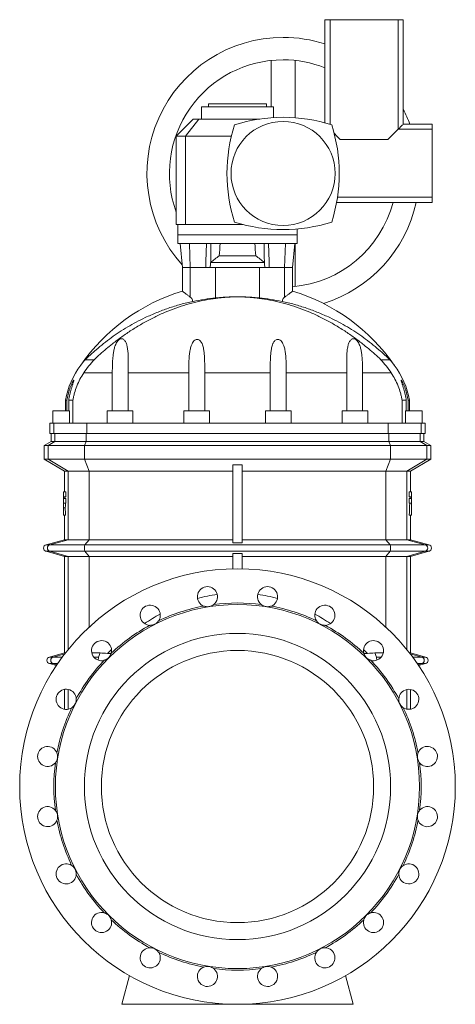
# Model space of a CAD drawing. Header units: millimetres. Extents: x -793 to 770, y -102 to 2161.
# Tile 4 of 4: x 130 to 770, y 714 to 2161. Entities that reach past the tile are written whole.
import ezdxf

# ---------------------------------------------------------------- set-up
doc = ezdxf.new("R2010")
doc.units = ezdxf.units.MM

msp = doc.modelspace()

# ---------------------------------------------------------------- linework, layer by layer
at = {"color": 7, "linetype": 'Continuous', "lineweight": 15}
for p, q in [((578.7, 2161.5), (578.7, 2009.8)), ((586.2, 2161.5), (578.7, 2161.5)), ((686.2, 2161.5), (586.2, 2161.5)), ((586.2, 2161.5), (586.2, 2007.6)), ((686.2, 2161.5), (686.2, 2000.5)), ((693.7, 2161.5), (686.2, 2161.5)), ((693.7, 2008), (693.7, 2161.5)), ((499.7, 2101.6), (499.7, 2033.5)), ((534.7, 2101.6), (534.7, 2017.3)), ((397.2, 2033.5), (397.2, 2015.5)), ((397.2, 2033.5), (503.2, 2033.5)), ((407.7, 2038), (407.7, 2033.5)), ((407.7, 2038), (492.7, 2038)), ((492.7, 2033.5), (492.7, 2038)), ((503.2, 2017.6), (503.2, 2033.5)), ((385.2, 2015.5), (360.2, 1990.5)), ((393.6, 2015.5), (373.9, 1990.5)), ((385.2, 2015.5), (393.6, 2015.5)), ((393.6, 2015.5), (483.1, 2015.5)), ((736.2, 2000.5), (686.2, 2000.5)), ((736.2, 2008), (693.7, 2008)), ((736.2, 2008), (736.2, 2000.5)), ((736.2, 2000.5), (736.2, 1900.5)), ((360.2, 1990.5), (360.2, 1860.5)), ((373.9, 1990.5), (360.2, 1990.5)), ((373.9, 1990.5), (373.9, 1860.5)), ((441.3, 1990.5), (373.9, 1990.5)), ((671.2, 1985.5), (601.2, 1985.5)), ((736.2, 1900.5), (597.1, 1900.5)), ((736.2, 1900.5), (736.2, 1893)), ((595.9, 1893), (736.2, 1893)), ((373.9, 1860.5), (360.2, 1860.5)), ((362.7, 1860.5), (362.7, 1845.5)), ((458.4, 1860.5), (373.9, 1860.5)), ((537.7, 1845.5), (537.7, 1853.9)), ((362.7, 1845.5), (362.7, 1832.5)), ((537.7, 1832.5), (537.7, 1845.5)), ((362.7, 1832.5), (537.7, 1832.5)), ((366.1, 1832.5), (369.2, 1797.5)), ((531.2, 1797.5), (534.3, 1832.5)), ((534.7, 1769.4), (534.7, 1832.5)), ((423.4, 1814.5), (477.1, 1814.5)), ((369.2, 1797.5), (369.2, 1762.5)), ((369.2, 1797.5), (380.9, 1797.5)), ((403.5, 1797.5), (380.9, 1797.5)), ((418.1, 1797.5), (403.5, 1797.5)), ((410.8, 1804.7), (410.5, 1804.5)), ((410.5, 1804.5), (489.9, 1804.5)), ((418.1, 1752.6), (418.1, 1797.5)), ((482.3, 1752.6), (482.3, 1797.5)), ((482.3, 1797.5), (496.9, 1797.5)), ((489.9, 1804.5), (489.7, 1804.7)), ((519.5, 1797.5), (496.9, 1797.5)), ((531.2, 1797.5), (519.5, 1797.5)), ((531.2, 1762.5), (531.2, 1797.5)), ((450.2, 1754.3), (450.2, 1754.4)), ((384.9, 1747.5), (384.4, 1747.5)), ((515.6, 1747.5), (516, 1747.5)), ((239.7, 1661.8), (226.7, 1661.8)), ((660.8, 1661.8), (673.7, 1661.8)), ((266.3, 1642.5), (266.3, 1586.5)), ((289.7, 1586.5), (289.7, 1642.5)), ((378.5, 1642.5), (378.5, 1586.5)), ((402.1, 1586.5), (402.1, 1642.5)), ((498.3, 1586.5), (498.3, 1642.5)), ((521.9, 1642.5), (521.9, 1586.5)), ((610.7, 1586.5), (610.7, 1642.5)), ((634.1, 1642.5), (634.1, 1586.5)), ((197.7, 1602.1), (197.7, 1586.5)), ((197.7, 1602.1), (199.5, 1602.1)), ((199.5, 1586.5), (199.5, 1602.1)), ((208.3, 1602.1), (202.2, 1602.1)), ((202.2, 1602.1), (202.2, 1586.5)), ((208.3, 1602.1), (208.3, 1568.5)), ((692.1, 1602.1), (692.1, 1568.5)), ((692.1, 1602.1), (698.2, 1602.1)), ((698.2, 1602.1), (698.2, 1586.5)), ((702.7, 1602.1), (701, 1602.1)), ((701, 1586.5), (701, 1602.1)), ((702.7, 1586.5), (702.7, 1602.1)), ((178.7, 1586.5), (178.7, 1568.5)), ((178.7, 1586.5), (203.3, 1586.5)), ((203.3, 1568.5), (203.3, 1586.5)), ((258.7, 1586.5), (258.7, 1568.5)), ((296.6, 1586.5), (258.7, 1586.5)), ((296.6, 1586.5), (296.6, 1568.5)), ((371.2, 1586.5), (371.2, 1568.5)), ((371.2, 1586.5), (409.2, 1586.5)), ((409.2, 1568.5), (409.2, 1586.5)), ((491.2, 1586.5), (491.2, 1568.5)), ((529.2, 1586.5), (491.2, 1586.5)), ((529.2, 1568.5), (529.2, 1586.5)), ((603.8, 1586.5), (603.8, 1568.5)), ((603.8, 1586.5), (641.7, 1586.5)), ((641.7, 1568.5), (641.7, 1586.5)), ((697.1, 1568.5), (697.1, 1586.5)), ((721.7, 1586.5), (697.1, 1586.5)), ((721.7, 1568.5), (721.7, 1586.5)), ((174.7, 1568.5), (174.7, 1553.5)), ((180.3, 1568.5), (174.7, 1568.5)), ((180.3, 1568.5), (228.7, 1568.5)), ((228.7, 1568.5), (671.7, 1568.5)), ((720.1, 1568.5), (671.7, 1568.5)), ((720.1, 1568.5), (725.7, 1568.5)), ((725.7, 1553.5), (725.7, 1568.5)), ((180.3, 1553.5), (174.7, 1553.5)), ((176.2, 1553.5), (176.2, 1541.5)), ((180.3, 1553.5), (228.7, 1553.5)), ((228.7, 1553.5), (671.7, 1553.5)), ((720.1, 1553.5), (671.7, 1553.5)), ((720.1, 1553.5), (725.7, 1553.5)), ((724.2, 1541.5), (724.2, 1553.5)), ((176.2, 1541.5), (166.2, 1535.7)), ((166.2, 1535.7), (166.2, 1515.5)), ((166.2, 1535.7), (171.8, 1535.7)), ((225.4, 1535.7), (171.8, 1535.7)), ((176.2, 1541.5), (181.7, 1541.5)), ((227.7, 1541.5), (181.7, 1541.5)), ((225.4, 1535.7), (675, 1535.7)), ((672.7, 1541.5), (227.7, 1541.5)), ((672.7, 1541.5), (718.7, 1541.5)), ((675, 1535.7), (728.6, 1535.7)), ((724.2, 1541.5), (718.7, 1541.5)), ((734.2, 1535.7), (724.2, 1541.5)), ((734.2, 1535.7), (728.6, 1535.7)), ((734.2, 1515.5), (734.2, 1535.7)), ((166.2, 1515.5), (196.2, 1498.2)), ((166.2, 1515.5), (171.8, 1515.5)), ((225.4, 1515.5), (171.8, 1515.5)), ((225.4, 1515.5), (675, 1515.5)), ((443.2, 1507.4), (443.2, 1392.8)), ((457.2, 1507.4), (457.2, 1392.8)), ((675, 1515.5), (728.6, 1515.5)), ((704.2, 1498.2), (734.2, 1515.5)), ((734.2, 1515.5), (728.6, 1515.5)), ((196.2, 1498.2), (196.2, 1467.5)), ((196.2, 1498.2), (201.5, 1498.2)), ((232.4, 1498.2), (201.5, 1498.2)), ((232.4, 1498.2), (443.2, 1498.2)), ((668, 1498.2), (457.2, 1498.2)), ((668, 1498.2), (699, 1498.2)), ((704.2, 1498.2), (699, 1498.2)), ((704.2, 1467.5), (704.2, 1498.2)), ((194.7, 1467.5), (194.7, 1460.4)), ((194.7, 1467.5), (197.8, 1467.5)), ((197.8, 1460.4), (197.8, 1467.5)), ((702.6, 1460.4), (702.6, 1467.5)), ((705.7, 1467.5), (702.6, 1467.5)), ((705.7, 1467.5), (705.7, 1460.4)), ((194.7, 1460.4), (197.8, 1460.4)), ((194.7, 1460.4), (194.7, 1457.6)), ((194.7, 1457.6), (197.8, 1457.6)), ((194.7, 1457.6), (194.7, 1450.8)), ((194.7, 1450.8), (197.8, 1450.8)), ((194.7, 1450.8), (194.7, 1444.1)), ((197.8, 1450.8), (197.8, 1457.6)), ((705.7, 1460.4), (702.6, 1460.4)), ((702.6, 1450.8), (702.6, 1457.6)), ((705.7, 1457.6), (702.6, 1457.6)), ((705.7, 1450.8), (702.6, 1450.8)), ((705.7, 1460.4), (705.7, 1457.6)), ((705.7, 1457.6), (705.7, 1450.8)), ((705.7, 1450.8), (705.7, 1433.2)), ((194.7, 1444.1), (197, 1444.1)), ((194.7, 1444.1), (194.7, 1433.2)), ((194.7, 1433.2), (197.6, 1433.2)), ((196.2, 1433.2), (196.2, 1397.1)), ((705.7, 1433.2), (702.6, 1433.2)), ((704.2, 1397.1), (704.2, 1433.2)), ((196.2, 1397.1), (168.9, 1389.8)), ((201.5, 1397.1), (196.2, 1397.1)), ((232.4, 1397.1), (201.5, 1397.1)), ((443.2, 1397.1), (232.4, 1397.1)), ((457.2, 1397.1), (668, 1397.1)), ((668, 1397.1), (699, 1397.1)), ((699, 1397.1), (704.2, 1397.1)), ((731.5, 1389.8), (704.2, 1397.1)), ((168.9, 1380.2), (196.2, 1372.8)), ((443.2, 1377.1), (443.2, 1354.4)), ((457.2, 1377.1), (457.2, 1354.4)), ((704.2, 1372.8), (731.5, 1380.2)), ((196.2, 1372.8), (196.2, 1230.8)), ((196.2, 1372.8), (201.5, 1372.8)), ((201.5, 1372.8), (232.4, 1372.8)), ((232.4, 1372.8), (443.2, 1372.8)), ((668, 1372.8), (457.2, 1372.8)), ((699, 1372.8), (668, 1372.8)), ((704.2, 1372.8), (699, 1372.8)), ((704.2, 1230.8), (704.2, 1372.8)), ((196.2, 1230.8), (173.9, 1224.8)), ((197.5, 1230.8), (196.2, 1230.8)), ((246.1, 1224.8), (248.5, 1230.8)), ((264.6, 1230.2), (259.1, 1230.2)), ((635.8, 1230.2), (641.4, 1230.2)), ((654.3, 1224.8), (651.9, 1230.8)), ((702.9, 1230.8), (704.2, 1230.8)), ((726.5, 1224.8), (704.2, 1230.8)), ((173.9, 1215.2), (184.2, 1212.4)), ((716.2, 1212.4), (726.5, 1215.2)), ((196.2, 1177.3), (196.2, 1148.2)), ((704.2, 1148.2), (704.2, 1177.3)), ((291.5, 756.6), (280.2, 714.5)), ((608.9, 756.6), (620.2, 714.5)), ((280.2, 714.5), (450.2, 714.5)), ((620.2, 714.5), (450.2, 714.5))]:
    msp.add_line(p, q, dxfattribs=at)
at = {"color": 8, "linetype": 'Continuous', "lineweight": 0}
for p, q in [((362.7, 1845.5), (537.7, 1845.5)), ((379.8, 1832.5), (380.9, 1797.5)), ((520.7, 1832.5), (519.5, 1797.5)), ((380.9, 1753.7), (380.9, 1797.5)), ((482.3, 1797.5), (418.1, 1797.5)), ((519.5, 1753.7), (519.5, 1797.5)), ((266.3, 1642.5), (224.3, 1642.5)), ((378.5, 1642.5), (289.7, 1642.5)), ((498.3, 1642.5), (402.1, 1642.5)), ((521.9, 1642.5), (610.7, 1642.5)), ((634.1, 1642.5), (676.1, 1642.5)), ((180.3, 1568.5), (180.3, 1553.5)), ((228.7, 1568.5), (228.7, 1553.5)), ((671.7, 1568.5), (671.7, 1553.5)), ((720.1, 1568.5), (720.1, 1553.5)), ((181.7, 1541.5), (181.7, 1553.5)), ((227.7, 1541.5), (227.7, 1553.5)), ((672.7, 1541.5), (672.7, 1553.5)), ((718.7, 1541.5), (718.7, 1553.5)), ((171.8, 1535.7), (181.7, 1541.5)), ((171.8, 1515.5), (171.8, 1535.7)), ((225.4, 1535.7), (227.7, 1541.5)), ((225.4, 1515.5), (225.4, 1535.7)), ((675, 1535.7), (672.7, 1541.5)), ((675, 1515.5), (675, 1535.7)), ((728.6, 1535.7), (718.7, 1541.5)), ((728.6, 1515.5), (728.6, 1535.7)), ((201.5, 1498.2), (171.8, 1515.5)), ((232.4, 1498.2), (225.4, 1515.5)), ((668, 1498.2), (675, 1515.5)), ((699, 1498.2), (728.6, 1515.5)), ((201.5, 1397.1), (201.5, 1498.2)), ((232.4, 1397.1), (232.4, 1498.2)), ((668, 1397.1), (668, 1498.2)), ((699, 1397.1), (699, 1498.2)), ((168.9, 1389.8), (174.5, 1389.8)), ((201.5, 1397.1), (174.5, 1389.8)), ((174.5, 1389.8), (226, 1389.8)), ((232.4, 1397.1), (226, 1389.8)), ((226, 1389.8), (674.4, 1389.8)), ((668, 1397.1), (674.4, 1389.8)), ((725.9, 1389.8), (674.4, 1389.8)), ((699, 1397.1), (725.9, 1389.8)), ((731.5, 1389.8), (725.9, 1389.8)), ((168.9, 1380.2), (174.5, 1380.2)), ((174.5, 1380.2), (226, 1380.2)), ((174.5, 1380.2), (201.5, 1372.8)), ((226, 1380.2), (674.4, 1380.2)), ((226, 1380.2), (232.4, 1372.8)), ((674.4, 1380.2), (668, 1372.8)), ((725.9, 1380.2), (674.4, 1380.2)), ((725.9, 1380.2), (699, 1372.8)), ((731.5, 1380.2), (725.9, 1380.2)), ((201.5, 1235.8), (201.5, 1372.8)), ((232.4, 1268.9), (232.4, 1372.8)), ((668, 1268.9), (668, 1372.8)), ((699, 1235.8), (699, 1372.8)), ((173.9, 1224.8), (179.4, 1224.8)), ((196.4, 1229.4), (179.4, 1224.8)), ((179.4, 1224.8), (193, 1224.8)), ((239.3, 1224.8), (246.1, 1224.8)), ((661.1, 1224.8), (654.3, 1224.8)), ((704, 1229.4), (721, 1224.8)), ((721, 1224.8), (707.5, 1224.8)), ((726.5, 1224.8), (721, 1224.8)), ((173.9, 1215.2), (179.4, 1215.2)), ((179.4, 1215.2), (186.1, 1215.2)), ((179.4, 1215.2), (185.1, 1213.6)), ((721, 1215.2), (714.3, 1215.2)), ((721, 1215.2), (715.4, 1213.6)), ((726.5, 1215.2), (721, 1215.2)), ((201.5, 1148.3), (201.5, 1177.2)), ((699, 1148.3), (699, 1177.2))]:
    msp.add_line(p, q, dxfattribs=at)
at = {"color": 7, "linetype": 'Continuous', "lineweight": 15, "flags": 128}
for points in [[(671.2, 1985.5), (676.2, 1990.5), (681.2, 1995.5), (686.2, 2000.5)], [(686.2, 2000.5), (688.1, 2002.3), (689.7, 2003.9), (691, 2005.3), (692.1, 2006.3), (692.9, 2007.1), (693.4, 2007.7), (693.7, 2007.9), (693.7, 2008)], [(592.1, 1994.5), (596.2, 1990.5), (601.2, 1985.5)]]:
    msp.add_lwpolyline(points, dxfattribs=at)
at = {"color": 8, "linetype": 'Continuous', "lineweight": 0, "flags": 128}
for points in [[(226, 1389.8), (225.7, 1389.2), (225.5, 1388.3), (225.3, 1387.1), (225.2, 1385.7), (225.2, 1384.3), (225.3, 1382.9), (225.5, 1381.7), (225.7, 1380.7), (226, 1380.2)], [(674.4, 1389.8), (674.7, 1389.2), (675, 1388.3), (675.1, 1387.1), (675.2, 1385.7), (675.2, 1384.3), (675.1, 1382.9), (675, 1381.7), (674.7, 1380.7), (674.4, 1380.2)]]:
    msp.add_lwpolyline(points, dxfattribs=at)
at = {"color": 7, "linetype": 'Continuous', "lineweight": 15}
for centre, radius in [((517.2, 1935.5), 76.5), ((450.2, 1034.5), 320), ((450.2, 1034.5), 267.5), ((450.2, 1034.5), 225), ((450.2, 1034.5), 200)]:
    msp.add_circle(centre, radius, dxfattribs=at)
for centre, radius, start, end in [((517.2, 1935.5), 200, 90, 222.1249), ((517.2, 1935.5), 200, 72.0914, 90), ((517.2, 1935.5), 167, 90, 199.9283), ((517.2, 1935.5), 167, 68.3914, 90), ((517.2, 1935.5), 200, 21.2538, 28.0546), ((517.2, 1783.6), 234.4, 72.2714, 107.7286), ((669.1, 1935.5), 234.4, 162.2714, 197.7286), ((365.3, 1935.5), 234.4, 342.2714, 17.7286), ((517.2, 1935.5), 167, 274.8089, 345.2566), ((517.2, 1935.5), 200, 287.2119, 347.7311), ((517.2, 2087.4), 234.4, 252.2714, 287.7286), ((450.2, 1494.5), 280, 106.815, 145.3157), ((450.2, 1494.5), 280, 34.6846, 73.1847), ((312.2, 1583.5), 116, 142.6741, 170.7759), ((588.2, 1583.5), 116, 9.2241, 37.3248), ((170.2, 1385), 5, 105, 255), ((730.2, 1385), 5, 285, 75), ((406, 1313.5), 14.8, 308.8697, 249.1303), ((494.4, 1313.5), 14.8, 290.8697, 231.1303), ((450.2, 1034.5), 269.8, 82.5601, 97.4399), ((322, 1286.2), 14.8, 326.8697, 267.1303), ((450.2, 1034.5), 269.8, 100.5601, 115.4399), ((450.2, 1034.5), 269.8, 64.5601, 79.4399), ((578.5, 1286.2), 14.8, 272.8697, 213.1303), ((450.2, 1034.5), 269.8, 118.5601, 133.4399), ((450.2, 1034.5), 269.8, 46.5601, 61.4399), ((250.5, 1234.2), 14.8, 344.8697, 285.1303), ((650, 1234.2), 14.8, 254.8697, 195.1303), ((175.2, 1220), 5, 105, 255), ((450.2, 1034.5), 269.8, 136.5601, 151.4399), ((450.2, 1034.5), 269.8, 28.5601, 43.4399), ((725.2, 1220), 5, 285, 75), ((198.5, 1162.7), 14.8, 2.8697, 303.1303), ((701.9, 1162.7), 14.7, 236.8697, 177.1303), ((450.2, 1034.5), 269.8, 154.5601, 169.4399), ((450.2, 1034.5), 269.8, 10.5601, 25.4399), ((171.2, 1078.7), 14.7, 20.8697, 321.1303), ((729.2, 1078.7), 14.8, 218.8697, 159.1303), ((450.2, 1034.5), 269.8, 172.5601, 187.4399), ((450.2, 1034.5), 269.8, 352.5601, 7.4399), ((171.2, 990.3), 14.7, 38.8697, 339.1303), ((729.2, 990.3), 14.8, 200.8697, 141.1303), ((450.2, 1034.5), 269.8, 190.5601, 205.4399), ((450.2, 1034.5), 269.8, 334.5601, 349.4399), ((198.5, 906.2), 14.8, 56.8697, 357.1303), ((701.9, 906.2), 14.7, 182.8697, 123.1303), ((450.2, 1034.5), 269.8, 208.5601, 223.4399), ((450.2, 1034.5), 269.8, 316.5601, 331.4399), ((250.5, 834.7), 14.8, 74.8697, 15.1303), ((650, 834.7), 14.8, 164.8697, 105.1303), ((450.2, 1034.5), 269.8, 226.5601, 241.4399), ((450.2, 1034.5), 269.8, 298.5601, 313.4399), ((322, 782.8), 14.8, 92.8697, 33.1303), ((578.5, 782.8), 14.8, 146.8697, 87.1303), ((450.2, 1034.5), 269.8, 244.5601, 259.4399), ((450.2, 1034.5), 269.8, 280.5601, 295.4399), ((406, 755.5), 14.8, 110.8697, 51.1303), ((450.2, 1034.5), 269.8, 262.5601, 277.4399), ((494.4, 755.5), 14.8, 128.8697, 69.1303)]:
    msp.add_arc(centre, radius, start, end, dxfattribs=at)
at = {"color": 8, "linetype": 'Continuous', "lineweight": 0}
for centre, start, end in [((175.9, 1385), 105.5813, 254.4187), ((724.6, 1385), 285.5813, 74.4187), ((180.8, 1220), 105.5819, 254.4181), ((719.6, 1220), 285.5819, 74.4181)]:
    msp.add_arc(centre, 5.01, start, end, dxfattribs=at)
at = {"color": 7, "linetype": 'Continuous', "lineweight": 15}
for centre, major_axis, ratio, start_param, end_param in [((450.2, 1540.3), (0, 411.5), 0.087489, 0.781215, 0.841542), ((450.2, 1540.3), (0, 411.5), 0.087489, 5.441644, 5.50197), ((612.2, 1424.4), (0, 1021.8), 0.407143, 1.535576, 1.538262), ((288.2, 1527), (0, 1083.7), 0.383864, 4.625742, 4.642006), ((288.2, 1424.4), (0, 1021.8), 0.407143, 4.744924, 4.74761), ((612.2, 1478.7), (0, 552.1), 0.753554, 1.633575, 1.653308), ((450.2, -2898.3), (0, 4217.5), 0.221695, 0.031973, 0.062841), ((450.2, -2898.3), (0, 4217.5), 0.221695, 6.220344, 6.251212), ((450.2, -2898.3), (0, 4217.5), 0.221695, 0.121814, 0.146605), ((450.2, -2898.3), (0, 4217.5), 0.221695, 6.136581, 6.161371), ((450.2, -2898.3), (0, 4217.5), 0.221695, 0.199274, 0.205898), ((450.2, -2898.3), (0, 4217.5), 0.221695, 6.077287, 6.083911)]:
    msp.add_ellipse(centre, major_axis=major_axis, ratio=ratio, start_param=start_param, end_param=end_param, dxfattribs=at)
for points in [[(404.6, 1832.5), (404.2, 1820.8), (403.8, 1809.2), (403.5, 1797.5)], [(495.8, 1832.5), (496.2, 1820.8), (496.6, 1809.2), (496.9, 1797.5)], [(410.5, 1804.5), (410.4, 1802.1), (410.3, 1799.8), (410.2, 1797.5)], [(490.3, 1797.5), (490.1, 1799.8), (490, 1802.1), (489.9, 1804.5)], [(384.9, 1747.5), (384.8, 1747.5), (384.6, 1747.5), (384.5, 1747.5), (384.4, 1747.5)], [(515.6, 1747.5), (515.6, 1747.5), (515.8, 1747.5), (515.9, 1747.5), (516, 1747.5)], [(443.2, 1392.8), (447.9, 1392.8), (452.5, 1392.8), (457.2, 1392.8)], [(457.2, 1377.1), (452.5, 1377.1), (447.9, 1377.1), (443.2, 1377.1)], [(248.5, 1230.8), (252, 1230.6), (255.5, 1230.4), (259.1, 1230.2)], [(651.9, 1230.8), (648.4, 1230.6), (644.9, 1230.4), (641.4, 1230.2)]]:
    msp.add_open_spline(points, degree=3, dxfattribs=at)
for points, knots in [([(411.1, 1832.5), (411, 1827.2), (411, 1821.8), (410.9, 1816.5), (410.8, 1812.6), (410.8, 1808.7), (410.8, 1804.7)], [0.00351367, 0.00351367, 0.00351367, 0.00351367, 0.01955872, 0.01955872, 0.01955872, 0.03135863, 0.03135863, 0.03135863, 0.03135863]), ([(489.3, 1832.5), (489.4, 1827.2), (489.5, 1821.8), (489.5, 1816.5), (489.6, 1812.6), (489.6, 1808.7), (489.7, 1804.7)], [0.00351367, 0.00351367, 0.00351367, 0.00351367, 0.01955872, 0.01955872, 0.01955872, 0.03135863, 0.03135863, 0.03135863, 0.03135863]), ([(423.4, 1814.5), (421.2, 1812.9), (416.9, 1809.8), (412.8, 1806.4), (410.8, 1804.7)], [0, 0, 0, 0, 0.499588, 1, 1, 1, 1]), ([(489.7, 1804.7), (487.6, 1806.4), (483.5, 1809.8), (479.2, 1812.9), (477.1, 1814.5)], [0, 0, 0, 0, 0.499691, 1, 1, 1, 1]), ([(450.2, 1754.3), (446.7, 1754.2), (439.6, 1753.9), (429, 1753.1), (416.7, 1751.7), (402.7, 1749.5), (387, 1746), (371.3, 1741.7), (355.6, 1736.3), (340, 1730), (324.6, 1722.7), (309.4, 1714.4), (294.6, 1705.4), (280.3, 1695.6), (267.9, 1686.3), (257.3, 1677.7), (248.3, 1669.9), (242.6, 1664.5), (239.7, 1661.8)], [0, 0, 0, 0, 0.044333, 0.088708, 0.13305, 0.201283, 0.269534, 0.341504, 0.413534, 0.485509, 0.559551, 0.633657, 0.70768, 0.77998, 0.852275, 0.901508, 0.950772, 1, 1, 1, 1]), ([(380.9, 1753.7), (379.8, 1754.6), (377.3, 1756.4), (374.5, 1758.5), (372.4, 1760.1), (370.9, 1761.2), (369.8, 1762), (369.3, 1762.4), (369.2, 1762.5), (369.2, 1762.5), (369.2, 1762.5)], [0, 0, 0, 0, 0.195061, 0.397695, 0.524561, 0.654754, 0.78179, 0.913687, 0.999518, 1, 1, 1, 1]), ([(380.9, 1753.7), (381.6, 1753.1), (383, 1751.9), (384.2, 1749.6), (384.3, 1748.1), (384.4, 1747.5)], [0, 0, 0, 0, 0.379828, 0.762944, 1, 1, 1, 1]), ([(384.9, 1747.5), (390.4, 1748.5), (401.4, 1750.7), (412.5, 1751.9), (418.1, 1752.6)], [0, 0, 0, 0, 0.499434, 1, 1, 1, 1]), ([(418.1, 1752.6), (420, 1752.7), (423.9, 1753.1), (430.7, 1753.6), (438, 1754), (444.6, 1754.3), (448.7, 1754.4), (450.2, 1754.4)], [0, 0, 0, 0, 0.215592, 0.437419, 0.653019, 0.87492, 1, 1, 1, 1]), ([(482.3, 1752.6), (480.4, 1752.7), (476.5, 1753.1), (469.7, 1753.6), (462.4, 1754), (455.8, 1754.3), (451.7, 1754.4), (450.2, 1754.4)], [0, 0, 0, 0, 0.215592, 0.437419, 0.653019, 0.87492, 1, 1, 1, 1]), ([(450.2, 1754.3), (453.8, 1754.2), (460.8, 1753.9), (471.4, 1753.1), (483.7, 1751.7), (497.7, 1749.5), (513.4, 1746), (529.2, 1741.7), (544.8, 1736.3), (560.4, 1730), (575.8, 1722.7), (591, 1714.4), (605.8, 1705.4), (620.2, 1695.6), (632.5, 1686.3), (643.1, 1677.7), (652.1, 1669.9), (657.9, 1664.5), (660.8, 1661.8)], [0, 0, 0, 0, 0.044333, 0.088708, 0.13305, 0.201283, 0.269534, 0.341504, 0.413534, 0.485509, 0.559551, 0.633657, 0.70768, 0.77998, 0.852275, 0.901508, 0.950772, 1, 1, 1, 1]), ([(515.6, 1747.5), (510, 1748.5), (499, 1750.7), (487.9, 1751.9), (482.3, 1752.6)], [0, 0, 0, 0, 0.499434, 1, 1, 1, 1]), ([(519.5, 1753.7), (518.8, 1753.1), (517.4, 1751.9), (516.3, 1749.6), (516.1, 1748.1), (516, 1747.5)], [0, 0, 0, 0, 0.379828, 0.762944, 1, 1, 1, 1]), ([(519.5, 1753.7), (520.7, 1754.6), (523.1, 1756.4), (525.9, 1758.5), (528, 1760.1), (529.5, 1761.2), (530.6, 1762), (531.1, 1762.4), (531.3, 1762.5), (531.2, 1762.5), (531.2, 1762.5)], [0, 0, 0, 0, 0.195131, 0.397837, 0.524748, 0.654988, 0.782069, 0.914013, 0.999874, 1, 1, 1, 1]), ([(226.7, 1661.8), (227.9, 1663), (230.4, 1665.4), (235.7, 1670.4), (243.2, 1677.2), (253.4, 1685.6), (264.7, 1694.2), (276.5, 1702.3), (288.8, 1710), (301.5, 1717.1), (315.7, 1724.3), (331.4, 1731.2), (348.8, 1737.7), (366.6, 1743.3), (378.8, 1746.1), (384.9, 1747.5)], [0, 0, 0, 0, 0.030355, 0.060778, 0.122941, 0.200562, 0.278274, 0.355942, 0.435515, 0.515136, 0.594714, 0.69533, 0.795947, 0.897973, 1, 1, 1, 1]), ([(673.7, 1661.8), (672.5, 1663), (670.1, 1665.4), (664.8, 1670.4), (657.2, 1677.2), (647, 1685.6), (635.7, 1694.2), (623.9, 1702.3), (611.7, 1710), (598.9, 1717.1), (584.7, 1724.3), (569, 1731.2), (551.6, 1737.7), (533.8, 1743.3), (521.6, 1746.1), (515.6, 1747.5)], [0, 0, 0, 0, 0.030355, 0.060778, 0.122941, 0.200562, 0.278274, 0.355942, 0.435515, 0.515136, 0.594714, 0.69533, 0.795947, 0.897973, 1, 1, 1, 1]), ([(289.7, 1642.5), (289.7, 1646.5), (289.7, 1654.6), (289.7, 1664.9), (289.3, 1673.5), (288.5, 1679.8), (287.4, 1684.5), (286.2, 1687.6), (285, 1689.6), (283.5, 1691.3), (281.8, 1692.3), (280, 1692.7), (278.2, 1692.4), (276.1, 1691.3), (274.2, 1689.4), (272.5, 1686.9), (270.8, 1683.3), (269.2, 1678.6), (268, 1672.8), (267.2, 1666.2), (266.6, 1658.8), (266.3, 1650.6), (266.3, 1645.2), (266.3, 1642.5)], [0, 0, 0, 0, 0.108326, 0.216617, 0.28166, 0.346618, 0.394769, 0.419061, 0.443292, 0.463671, 0.484207, 0.499093, 0.514004, 0.532356, 0.560741, 0.588195, 0.615727, 0.670423, 0.725409, 0.780354, 0.853526, 0.926802, 1, 1, 1, 1]), ([(402.1, 1642.5), (402.1, 1645.2), (402.1, 1650.5), (402, 1658.6), (401.7, 1666), (401.2, 1672.8), (400.4, 1678.1), (399.3, 1682.3), (398.3, 1685), (397.2, 1687.2), (395.9, 1689.1), (394.4, 1690.6), (392.6, 1691.5), (390.9, 1691.7), (389.1, 1691.4), (387, 1690.3), (385.1, 1688.1), (383.5, 1685.4), (381.9, 1681.4), (380.5, 1676.1), (379.5, 1669.6), (378.9, 1661.8), (378.6, 1652.7), (378.5, 1645.9), (378.5, 1642.5)], [0, 0, 0, 0, 0.073608, 0.147293, 0.220873, 0.280462, 0.339993, 0.372423, 0.404814, 0.424745, 0.444642, 0.468631, 0.486333, 0.501095, 0.515867, 0.534962, 0.565345, 0.595618, 0.625978, 0.688064, 0.750475, 0.812836, 0.90641, 1, 1, 1, 1]), ([(498.3, 1642.5), (498.3, 1645.2), (498.3, 1650.5), (498.4, 1658.6), (498.7, 1666), (499.2, 1672.8), (500.1, 1678.1), (501.1, 1682.3), (502.1, 1685), (503.2, 1687.2), (504.5, 1689.1), (506, 1690.6), (507.8, 1691.5), (509.6, 1691.7), (511.3, 1691.4), (513.4, 1690.3), (515.3, 1688.1), (516.9, 1685.4), (518.6, 1681.4), (520, 1676.1), (520.9, 1669.6), (521.5, 1661.8), (521.9, 1652.7), (521.9, 1645.9), (521.9, 1642.5)], [0, 0, 0, 0, 0.073608, 0.147293, 0.220873, 0.280462, 0.339993, 0.372423, 0.404814, 0.424745, 0.444642, 0.468631, 0.486333, 0.501095, 0.515867, 0.534962, 0.565345, 0.595618, 0.625978, 0.688064, 0.750475, 0.812836, 0.90641, 1, 1, 1, 1]), ([(610.7, 1642.5), (610.7, 1646.5), (610.7, 1654.6), (610.7, 1664.9), (611.1, 1673.5), (611.9, 1679.8), (613, 1684.5), (614.2, 1687.6), (615.4, 1689.6), (616.9, 1691.3), (618.6, 1692.3), (620.4, 1692.7), (622.2, 1692.4), (624.3, 1691.3), (626.2, 1689.4), (627.9, 1686.9), (629.7, 1683.3), (631.2, 1678.6), (632.4, 1672.8), (633.2, 1666.2), (633.8, 1658.8), (634.1, 1650.6), (634.1, 1645.2), (634.1, 1642.5)], [0, 0, 0, 0, 0.108326, 0.216617, 0.28166, 0.346618, 0.394769, 0.419061, 0.443292, 0.463671, 0.484207, 0.499093, 0.514004, 0.532356, 0.560741, 0.588195, 0.615727, 0.670423, 0.725409, 0.780354, 0.853526, 0.926802, 1, 1, 1, 1]), ([(226.7, 1661.8), (225.9, 1660.9), (224.4, 1659.3), (222.7, 1657.3), (221.6, 1655.9), (220.9, 1655), (220.4, 1654.3), (220.1, 1654), (220, 1653.8), (220, 1653.8), (220, 1653.8), (220, 1653.8)], [0, 0, 0, 0, 0.3369254, 0.5606504, 0.7095987, 0.8096778, 0.9067461, 0.947154, 0.9801612, 0.99994, 1, 1, 1, 1]), ([(239.7, 1661.8), (236.9, 1658.8), (231.3, 1652.7), (226.6, 1645.9), (224.3, 1642.5)], [0, 0, 0, 0, 0.497232, 1, 1, 1, 1]), ([(660.8, 1661.8), (663.5, 1658.8), (669.1, 1652.7), (673.8, 1645.9), (676.1, 1642.5)], [0, 0, 0, 0, 0.497232, 1, 1, 1, 1]), ([(673.7, 1661.8), (674.6, 1660.9), (676, 1659.3), (677.7, 1657.3), (678.8, 1655.9), (679.6, 1655), (680.1, 1654.3), (680.3, 1654), (680.4, 1653.8), (680.4, 1653.8), (680.5, 1653.8)], [0, 0, 0, 0, 0.336946, 0.560684, 0.709641, 0.809726, 0.9068, 0.947211, 0.98022, 1, 1, 1, 1]), ([(224.3, 1642.5), (222.3, 1639.4), (220.5, 1636.3), (217.1, 1629.8), (215.6, 1626.5), (213, 1619.8), (211.8, 1616.4), (210.3, 1611.1), (209.8, 1609.3), (209, 1605.7), (208.6, 1603.9), (208.3, 1602.1)], [0, 0, 0, 0, 0.25, 0.25, 0.5, 0.5, 0.75, 0.75, 0.875, 0.875, 1, 1, 1, 1]), ([(676.1, 1642.5), (678.1, 1639.4), (679.9, 1636.3), (683.3, 1629.8), (684.8, 1626.5), (687.5, 1619.8), (688.6, 1616.4), (690.2, 1611.1), (690.6, 1609.3), (691.5, 1605.7), (691.8, 1603.9), (692.1, 1602.1)], [0, 0, 0, 0, 0.25, 0.25, 0.5, 0.5, 0.75, 0.75, 0.875, 0.875, 1, 1, 1, 1]), ([(199.5, 1602.1), (199.9, 1605), (200.5, 1607.8), (201.6, 1612.1), (202, 1613.5), (202.8, 1616.3), (203.2, 1617.7), (204.2, 1620.4), (204.7, 1621.8), (205.5, 1623.7), (205.7, 1624.4), (206.3, 1625.6), (206.5, 1626.3), (207.1, 1627.5), (207.4, 1628.1), (207.9, 1629.2), (208.2, 1629.7), (208.6, 1630.4), (208.7, 1630.6), (209, 1631), (209.1, 1631.1), (209.3, 1631.4), (209.4, 1631.5), (209.5, 1631.6), (209.5, 1631.7), (209.6, 1631.7), (209.6, 1631.7), (209.7, 1631.7), (209.7, 1631.7), (209.7, 1631.6), (209.7, 1631.5), (209.7, 1631.4), (209.7, 1631.1), (209.6, 1631), (209.5, 1630.6), (209.5, 1630.4), (209.4, 1629.9), (209.3, 1629.7), (209.1, 1629.2), (209, 1628.9), (208.8, 1628.1), (208.6, 1627.5), (208.3, 1626.6), (208.2, 1626.3), (208, 1625.7), (207.9, 1625.3), (207.6, 1624.4), (207.4, 1623.8), (206.8, 1621.8), (206.4, 1620.4), (205.8, 1618.4), (205.6, 1617.7), (205.2, 1616.3), (205.1, 1615.6), (204.5, 1613.5), (204.2, 1612.1), (203.2, 1607.9), (202.7, 1605), (202.2, 1602.1)], [0, 0, 0, 0, 0.125, 0.125, 0.1875, 0.1875, 0.25, 0.25, 0.3125, 0.3125, 0.34375, 0.34375, 0.375, 0.375, 0.40625, 0.40625, 0.4375, 0.4375, 0.453125, 0.453125, 0.46875, 0.46875, 0.484375, 0.484375, 0.492187, 0.492187, 0.5, 0.507812, 0.507812, 0.515625, 0.515625, 0.53125, 0.53125, 0.546875, 0.546875, 0.5625, 0.5625, 0.578125, 0.578125, 0.59375, 0.59375, 0.625, 0.625, 0.640625, 0.640625, 0.65625, 0.65625, 0.6875, 0.6875, 0.75, 0.75, 0.78125, 0.78125, 0.8125, 0.8125, 0.875, 0.875, 1, 1, 1, 1]), ([(701, 1602.1), (700.5, 1605), (699.9, 1607.8), (698.8, 1612.1), (698.4, 1613.5), (697.6, 1616.3), (697.2, 1617.7), (696.2, 1620.4), (695.7, 1621.8), (695, 1623.7), (694.7, 1624.4), (694.2, 1625.6), (693.9, 1626.3), (693.3, 1627.5), (693, 1628.1), (692.5, 1629.2), (692.2, 1629.7), (691.8, 1630.4), (691.7, 1630.6), (691.5, 1631), (691.4, 1631.1), (691.1, 1631.4), (691.1, 1631.5), (690.9, 1631.6), (690.9, 1631.7), (690.8, 1631.7), (690.8, 1631.7), (690.8, 1631.7), (690.7, 1631.7), (690.7, 1631.6), (690.7, 1631.5), (690.7, 1631.4), (690.8, 1631.1), (690.8, 1631), (690.9, 1630.6), (690.9, 1630.4), (691.1, 1629.9), (691.1, 1629.7), (691.3, 1629.2), (691.4, 1628.9), (691.6, 1628.1), (691.8, 1627.5), (692.1, 1626.6), (692.2, 1626.3), (692.4, 1625.7), (692.5, 1625.3), (692.8, 1624.4), (693, 1623.8), (693.6, 1621.8), (694, 1620.4), (694.6, 1618.4), (694.8, 1617.7), (695.2, 1616.3), (695.4, 1615.6), (695.9, 1613.5), (696.2, 1612.1), (697.2, 1607.9), (697.7, 1605), (698.2, 1602.1)], [0, 0, 0, 0, 0.125, 0.125, 0.1875, 0.1875, 0.25, 0.25, 0.3125, 0.3125, 0.34375, 0.34375, 0.375, 0.375, 0.40625, 0.40625, 0.4375, 0.4375, 0.453125, 0.453125, 0.46875, 0.46875, 0.484375, 0.484375, 0.492187, 0.492187, 0.5, 0.507812, 0.507812, 0.515625, 0.515625, 0.53125, 0.53125, 0.546875, 0.546875, 0.5625, 0.5625, 0.578125, 0.578125, 0.59375, 0.59375, 0.625, 0.625, 0.640625, 0.640625, 0.65625, 0.65625, 0.6875, 0.6875, 0.75, 0.75, 0.78125, 0.78125, 0.8125, 0.8125, 0.875, 0.875, 1, 1, 1, 1]), ([(457.2, 1507.4), (453.1, 1507.4), (448.5, 1507.4), (443.8, 1507.4), (443.2, 1507.4)], [0, 0, 0, 0, 0.875359, 1, 1, 1, 1]), ([(197, 1444.1), (197.1, 1444.3), (197.2, 1444.9), (197.4, 1446.9), (197.5, 1449.1), (197.6, 1450.5), (197.6, 1450.8)], [0, 0, 0, 0, 0.244625, 0.583733, 0.922629, 1, 1, 1, 1]), ([(415.3, 1302), (414.5, 1301.5), (413.2, 1300.5), (410.6, 1299.4), (408, 1298.8), (405.3, 1298.7), (402.8, 1299), (401.4, 1299.5), (400.8, 1299.7)], [0, 0, 0, 0, 0.203222, 0.376443, 0.517553, 0.658707, 0.845592, 1, 1, 1, 1]), ([(485.1, 1302), (485.9, 1301.5), (487.2, 1300.5), (489.8, 1299.4), (492.4, 1298.8), (495.1, 1298.7), (497.6, 1299), (499, 1299.5), (499.7, 1299.7)], [0, 0, 0, 0, 0.203222, 0.376443, 0.517553, 0.658707, 0.845592, 1, 1, 1, 1]), ([(334.3, 1278.1), (334, 1277.7), (333.7, 1277.2), (333.1, 1276.6), (332.9, 1276.3), (332.5, 1275.9), (332.3, 1275.7), (331.6, 1275), (331.1, 1274.6), (329.9, 1273.8), (329.3, 1273.4), (328.3, 1272.9), (328, 1272.7), (327.3, 1272.5), (327, 1272.3), (326.4, 1272.1), (326, 1272), (325.4, 1271.8), (325, 1271.8), (324.4, 1271.6), (324.1, 1271.6), (323.5, 1271.5), (323.2, 1271.5), (322.3, 1271.4), (321.8, 1271.4), (321.2, 1271.5)], [0, 0, 0, 0, 0.125, 0.125, 0.1875, 0.1875, 0.25, 0.25, 0.375, 0.375, 0.5, 0.5, 0.5625, 0.5625, 0.625, 0.625, 0.6875, 0.6875, 0.75, 0.75, 0.8125, 0.8125, 0.875, 0.875, 1, 1, 1, 1]), ([(566.1, 1278.1), (566.4, 1277.7), (566.7, 1277.2), (567.3, 1276.6), (567.5, 1276.3), (567.9, 1275.9), (568.1, 1275.7), (568.8, 1275), (569.4, 1274.6), (570.5, 1273.8), (571.1, 1273.4), (572.1, 1272.9), (572.4, 1272.7), (573.1, 1272.5), (573.4, 1272.3), (574.1, 1272.1), (574.4, 1272), (575.1, 1271.8), (575.4, 1271.8), (576, 1271.6), (576.3, 1271.6), (576.9, 1271.5), (577.2, 1271.5), (578.1, 1271.4), (578.7, 1271.4), (579.2, 1271.5)], [0, 0, 0, 0, 0.125, 0.125, 0.1875, 0.1875, 0.25, 0.25, 0.375, 0.375, 0.5, 0.5, 0.5625, 0.5625, 0.625, 0.625, 0.6875, 0.6875, 0.75, 0.75, 0.8125, 0.8125, 0.875, 0.875, 1, 1, 1, 1]), ([(236.2, 1230.8), (236.5, 1230.8), (238.5, 1230.8), (242.6, 1230.8), (246.4, 1230.8), (248.5, 1230.8)], [0, 0, 0, 0, 0.079337, 0.469882, 1, 1, 1, 1]), ([(264.7, 1230.4), (264.6, 1229.9), (264.4, 1229.3), (264.1, 1228.5), (263.9, 1228.2), (263.7, 1227.7), (263.5, 1227.4), (263.1, 1226.6), (262.7, 1226), (261.9, 1224.9), (261.4, 1224.3), (260.6, 1223.6), (260.4, 1223.3), (259.8, 1222.8), (259.5, 1222.6), (259, 1222.2), (258.7, 1222), (258.1, 1221.6), (257.8, 1221.5), (257.3, 1221.2), (257, 1221), (256.5, 1220.8), (256.2, 1220.6), (255.4, 1220.3), (254.8, 1220.1), (254.3, 1220)], [0, 0, 0, 0, 0.125, 0.125, 0.1875, 0.1875, 0.25, 0.25, 0.375, 0.375, 0.5, 0.5, 0.5625, 0.5625, 0.625, 0.625, 0.6875, 0.6875, 0.75, 0.75, 0.8125, 0.8125, 0.875, 0.875, 1, 1, 1, 1]), ([(635.7, 1230.4), (635.9, 1229.9), (636, 1229.3), (636.4, 1228.5), (636.5, 1228.2), (636.7, 1227.7), (636.9, 1227.4), (637.4, 1226.6), (637.7, 1226), (638.6, 1224.9), (639, 1224.3), (639.8, 1223.6), (640.1, 1223.3), (640.6, 1222.8), (640.9, 1222.6), (641.4, 1222.2), (641.7, 1222), (642.3, 1221.6), (642.6, 1221.5), (643.1, 1221.2), (643.4, 1221), (644, 1220.8), (644.2, 1220.6), (645.1, 1220.3), (645.6, 1220.1), (646.1, 1220)], [0, 0, 0, 0, 0.125, 0.125, 0.1875, 0.1875, 0.25, 0.25, 0.375, 0.375, 0.5, 0.5, 0.5625, 0.5625, 0.625, 0.625, 0.6875, 0.6875, 0.75, 0.75, 0.8125, 0.8125, 0.875, 0.875, 1, 1, 1, 1]), ([(664.2, 1230.8), (663.9, 1230.8), (662, 1230.8), (657.8, 1230.8), (654.1, 1230.8), (651.9, 1230.8)], [0, 0, 0, 0, 0.079337, 0.469882, 1, 1, 1, 1]), ([(245.7, 1220.3), (245.7, 1220.8), (245.7, 1221.9), (245.8, 1223.3), (246, 1224.3), (246.1, 1224.7), (246.1, 1224.8)], [0, 0, 0, 0, 0.247941, 0.53317, 0.785376, 1, 1, 1, 1]), ([(654.7, 1220.3), (654.7, 1220.8), (654.7, 1221.9), (654.6, 1223.3), (654.5, 1224.3), (654.4, 1224.7), (654.3, 1224.8)], [0, 0, 0, 0, 0.247941, 0.53317, 0.785376, 1, 1, 1, 1]), ([(213.2, 1163.5), (213.3, 1162.9), (213.3, 1162.4), (213.2, 1161.5), (213.2, 1161.2), (213.1, 1160.6), (213, 1160.3), (212.9, 1159.3), (212.7, 1158.7), (212.2, 1157.3), (212, 1156.7), (211.5, 1155.7), (211.3, 1155.4), (210.9, 1154.8), (210.7, 1154.5), (210.3, 1153.9), (210.1, 1153.6), (209.7, 1153.1), (209.5, 1152.9), (209, 1152.4), (208.8, 1152.2), (208.4, 1151.8), (208.1, 1151.6), (207.5, 1151), (207, 1150.7), (206.6, 1150.4)], [0, 0, 0, 0, 0.125, 0.125, 0.1875, 0.1875, 0.25, 0.25, 0.375, 0.375, 0.5, 0.5, 0.5625, 0.5625, 0.625, 0.625, 0.6875, 0.6875, 0.75, 0.75, 0.8125, 0.8125, 0.875, 0.875, 1, 1, 1, 1]), ([(687.2, 1163.5), (687.2, 1162.9), (687.2, 1162.4), (687.2, 1161.5), (687.2, 1161.2), (687.3, 1160.6), (687.4, 1160.3), (687.6, 1159.3), (687.7, 1158.7), (688.2, 1157.3), (688.4, 1156.7), (688.9, 1155.7), (689.1, 1155.4), (689.5, 1154.8), (689.7, 1154.5), (690.1, 1153.9), (690.3, 1153.6), (690.7, 1153.1), (690.9, 1152.9), (691.4, 1152.4), (691.6, 1152.2), (692, 1151.8), (692.3, 1151.6), (693, 1151), (693.4, 1150.7), (693.9, 1150.4)], [0, 0, 0, 0, 0.125, 0.125, 0.1875, 0.1875, 0.25, 0.25, 0.375, 0.375, 0.5, 0.5, 0.5625, 0.5625, 0.625, 0.625, 0.6875, 0.6875, 0.75, 0.75, 0.8125, 0.8125, 0.875, 0.875, 1, 1, 1, 1]), ([(185, 1083.9), (185.3, 1083.1), (185.8, 1081.5), (186, 1078.7), (185.8, 1076), (185.1, 1073.4), (184, 1071.2), (183.1, 1070), (182.7, 1069.4)], [0, 0, 0, 0, 0.203222, 0.376443, 0.517553, 0.658707, 0.845591, 1, 1, 1, 1]), ([(715.4, 1083.9), (715.2, 1083.1), (714.6, 1081.5), (714.4, 1078.7), (714.6, 1076), (715.4, 1073.4), (716.4, 1071.2), (717.3, 1070), (717.7, 1069.4)], [0, 0, 0, 0, 0.203222, 0.376443, 0.517553, 0.658707, 0.845591, 1, 1, 1, 1]), ([(182.7, 999.5), (183.2, 998.8), (184.2, 997.5), (185.3, 994.9), (185.9, 992.3), (186, 989.6), (185.7, 987.1), (185.2, 985.7), (185, 985)], [0, 0, 0, 0, 0.203222, 0.376443, 0.517553, 0.658707, 0.845592, 1, 1, 1, 1]), ([(717.7, 999.5), (717.2, 998.8), (716.2, 997.5), (715.1, 994.9), (714.5, 992.3), (714.4, 989.6), (714.7, 987.1), (715.2, 985.7), (715.4, 985)], [0, 0, 0, 0, 0.203222, 0.376443, 0.517553, 0.658707, 0.845592, 1, 1, 1, 1]), ([(206.6, 918.6), (207, 918.3), (207.5, 918), (208.1, 917.4), (208.4, 917.2), (208.8, 916.8), (209, 916.6), (209.7, 915.9), (210.1, 915.3), (210.9, 914.2), (211.3, 913.6), (211.8, 912.6), (212, 912.3), (212.2, 911.6), (212.4, 911.3), (212.6, 910.6), (212.7, 910.3), (212.9, 909.6), (212.9, 909.3), (213, 908.7), (213.1, 908.4), (213.2, 907.8), (213.2, 907.5), (213.3, 906.6), (213.3, 906), (213.2, 905.5)], [0, 0, 0, 0, 0.125, 0.125, 0.1875, 0.1875, 0.25, 0.25, 0.375, 0.375, 0.5, 0.5, 0.5625, 0.5625, 0.625, 0.625, 0.6875, 0.6875, 0.75, 0.75, 0.8125, 0.8125, 0.875, 0.875, 1, 1, 1, 1]), ([(693.9, 918.6), (693.4, 918.3), (693, 918), (692.3, 917.4), (692.1, 917.2), (691.6, 916.8), (691.4, 916.6), (690.7, 915.9), (690.3, 915.3), (689.5, 914.2), (689.1, 913.6), (688.6, 912.6), (688.5, 912.3), (688.2, 911.6), (688.1, 911.3), (687.8, 910.6), (687.7, 910.3), (687.6, 909.6), (687.5, 909.3), (687.4, 908.7), (687.3, 908.4), (687.2, 907.8), (687.2, 907.5), (687.2, 906.6), (687.2, 906), (687.2, 905.5)], [0, 0, 0, 0, 0.125, 0.125, 0.1875, 0.1875, 0.25, 0.25, 0.375, 0.375, 0.5, 0.5, 0.5625, 0.5625, 0.625, 0.625, 0.6875, 0.6875, 0.75, 0.75, 0.8125, 0.8125, 0.875, 0.875, 1, 1, 1, 1]), ([(254.3, 849), (254.8, 848.8), (255.4, 848.6), (256.2, 848.3), (256.4, 848.2), (257, 847.9), (257.3, 847.8), (258.1, 847.3), (258.7, 847), (259.8, 846.1), (260.4, 845.7), (261.1, 844.9), (261.4, 844.6), (261.9, 844.1), (262.1, 843.8), (262.5, 843.3), (262.7, 843), (263.1, 842.4), (263.2, 842.1), (263.5, 841.6), (263.7, 841.3), (263.9, 840.7), (264.1, 840.4), (264.4, 839.6), (264.6, 839.1), (264.7, 838.6)], [0, 0, 0, 0, 0.125, 0.125, 0.1875, 0.1875, 0.25, 0.25, 0.375, 0.375, 0.5, 0.5, 0.5625, 0.5625, 0.625, 0.625, 0.6875, 0.6875, 0.75, 0.75, 0.8125, 0.8125, 0.875, 0.875, 1, 1, 1, 1]), ([(646.1, 849), (645.6, 848.8), (645.1, 848.6), (644.3, 848.3), (644, 848.2), (643.4, 847.9), (643.1, 847.8), (642.3, 847.3), (641.7, 847), (640.6, 846.1), (640.1, 845.7), (639.3, 844.9), (639, 844.6), (638.6, 844.1), (638.3, 843.8), (637.9, 843.3), (637.7, 843), (637.4, 842.4), (637.2, 842.1), (636.9, 841.6), (636.8, 841.3), (636.5, 840.7), (636.4, 840.4), (636, 839.6), (635.9, 839.1), (635.7, 838.6)], [0, 0, 0, 0, 0.125, 0.125, 0.1875, 0.1875, 0.25, 0.25, 0.375, 0.375, 0.5, 0.5, 0.5625, 0.5625, 0.625, 0.625, 0.6875, 0.6875, 0.75, 0.75, 0.8125, 0.8125, 0.875, 0.875, 1, 1, 1, 1]), ([(321.2, 797.5), (321.8, 797.5), (322.3, 797.5), (323.2, 797.5), (323.5, 797.4), (324.1, 797.4), (324.4, 797.3), (325.4, 797.1), (326, 797), (327.3, 796.5), (328, 796.2), (329, 795.8), (329.3, 795.6), (329.9, 795.2), (330.2, 795), (330.8, 794.6), (331, 794.4), (331.6, 794), (331.8, 793.8), (332.3, 793.3), (332.5, 793.1), (332.9, 792.6), (333.1, 792.4), (333.7, 791.7), (334, 791.3), (334.3, 790.8)], [0, 0, 0, 0, 0.125, 0.125, 0.1875, 0.1875, 0.25, 0.25, 0.375, 0.375, 0.5, 0.5, 0.5625, 0.5625, 0.625, 0.625, 0.6875, 0.6875, 0.75, 0.75, 0.8125, 0.8125, 0.875, 0.875, 1, 1, 1, 1]), ([(579.2, 797.5), (578.7, 797.5), (578.1, 797.5), (577.2, 797.5), (576.9, 797.4), (576.3, 797.4), (576, 797.3), (575.1, 797.1), (574.4, 797), (573.1, 796.5), (572.4, 796.2), (571.4, 795.8), (571.1, 795.6), (570.5, 795.2), (570.2, 795), (569.7, 794.6), (569.4, 794.4), (568.9, 794), (568.6, 793.8), (568.1, 793.3), (567.9, 793.1), (567.5, 792.6), (567.3, 792.4), (566.7, 791.7), (566.4, 791.3), (566.1, 790.8)], [0, 0, 0, 0, 0.125, 0.125, 0.1875, 0.1875, 0.25, 0.25, 0.375, 0.375, 0.5, 0.5, 0.5625, 0.5625, 0.625, 0.625, 0.6875, 0.6875, 0.75, 0.75, 0.8125, 0.8125, 0.875, 0.875, 1, 1, 1, 1]), ([(400.8, 769.2), (401.6, 769.5), (403.2, 770), (406, 770.3), (408.6, 770), (411.3, 769.3), (413.5, 768.3), (414.7, 767.4), (415.3, 766.9)], [0, 0, 0, 0, 0.203222, 0.376443, 0.517553, 0.658707, 0.845591, 1, 1, 1, 1]), ([(499.7, 769.2), (498.8, 769.5), (497.2, 770), (494.4, 770.3), (491.8, 770), (489.2, 769.3), (486.9, 768.3), (485.7, 767.4), (485.1, 766.9)], [0, 0, 0, 0, 0.203222, 0.376443, 0.517553, 0.658707, 0.845591, 1, 1, 1, 1])]:
    msp.add_open_spline(points, degree=3, knots=knots, dxfattribs=at)

doc.saveas('drawing.dxf')
